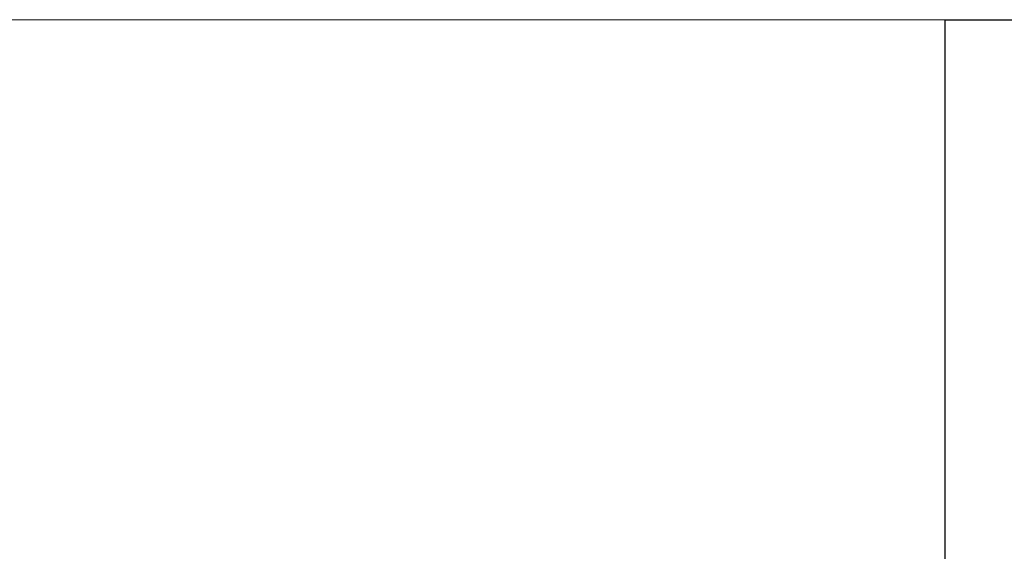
# Model space of a CAD drawing. Header units: millimetres. Extents: x -37445 to 120667, y -123620 to 254214.
# Tile 141 of 219: x 7825 to 7884, y -87111 to -87080. Entities that reach past the tile are written whole.
import ezdxf

# ---------------------------------------------------------------- set-up
doc = ezdxf.new("R2010")
doc.units = ezdxf.units.MM
doc.linetypes.add('xref_ACAD-LSN_dyspozytornia_PW_rzuty_12$0$DASHED', pattern=[19.05, 12.7, -6.35])
for name, color, linetype, lineweight in [('xref', 8, 'Continuous', 13), ('xref_ACAD-LSN_dyspozytornia_PW_rzuty_12$0$A widok wyżej', 8, 'xref_ACAD-LSN_dyspozytornia_PW_rzuty_12$0$DASHED', 9), ('xref_ACAD-LSN_dyspozytornia_PW_rzuty_12$0$A-Glaz', 8, 'Continuous', 9), ('xref_ACAD-LSN_dyspozytornia_PW_rzuty_12$0$A-Wall', 8, 'Continuous', 25)]:
    doc.layers.add(name, color=color, linetype=linetype, lineweight=lineweight)

# ---------------------------------------------------------------- blocks, each defined once
blk = doc.blocks.new('xref_ACAD-LSN_dyspozytornia_PW_rzuty_12')
at = {"layer": 'xref_ACAD-LSN_dyspozytornia_PW_rzuty_12$0$A widok wyżej', "linetype": 'xref_ACAD-LSN_dyspozytornia_PW_rzuty_12$0$DASHED', "lineweight": 9, "ltscale": 0.2}
blk.add_line((68249.6845, 81981.2203), (68072.6845, 81981.2203), dxfattribs=at)
at = {"layer": 'xref_ACAD-LSN_dyspozytornia_PW_rzuty_12$0$A-Glaz', "linetype": 'Continuous', "lineweight": 9}
blk.add_line((68249.6845, 81981.2203), (68072.6845, 81981.2203), dxfattribs=at)
at = {"layer": 'xref_ACAD-LSN_dyspozytornia_PW_rzuty_12$0$A-Wall', "linetype": 'Continuous', "lineweight": 25}
for q in [(68411.6845, 81981.2203), (68249.6845, 81953.2203)]:
    blk.add_line((68249.6845, 81981.2203), q, dxfattribs=at)

msp = doc.modelspace()

# ---------------------------------------------------------------- block references
at = {"layer": 'xref', "xscale": 10, "yscale": 10, "zscale": 10}
msp.add_blockref('xref_ACAD-LSN_dyspozytornia_PW_rzuty_12', (-674616.845, -906892.203), dxfattribs=at)

doc.saveas('drawing.dxf')
